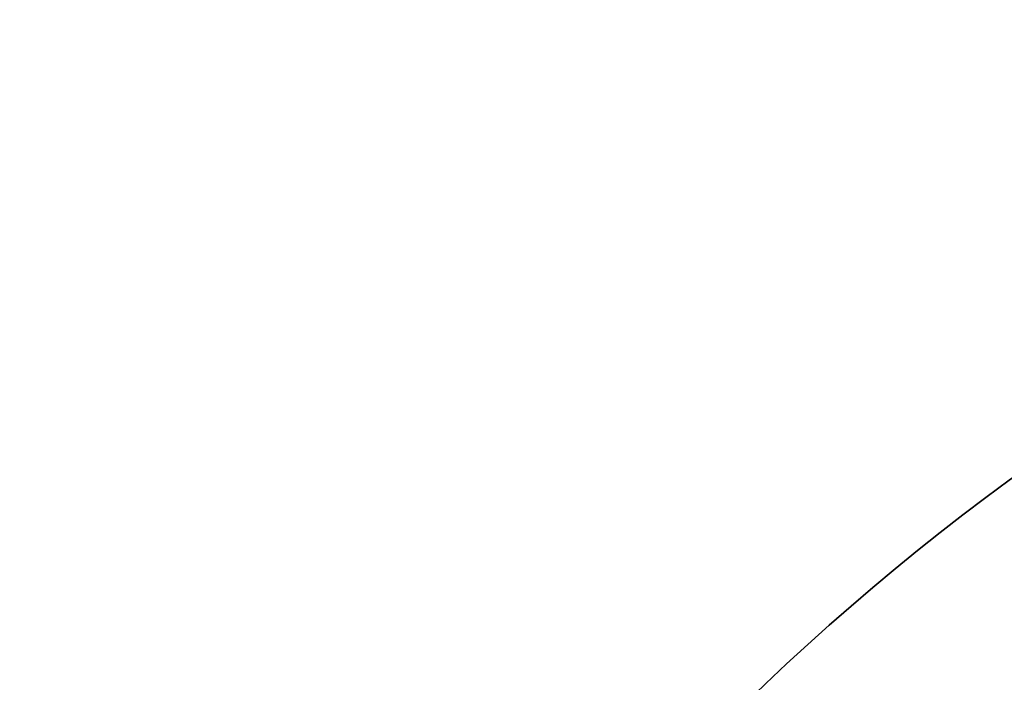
# Model space of a CAD drawing. Header units: centimetres. Extents: x -10.1 to 10.1, y -10.1 to 10.1.
# Tile 211 of 256: x -10.1 to -5.9, y 7.3 to 10.1. Entities that reach past the tile are written whole.
import ezdxf

# ---------------------------------------------------------------- set-up
doc = ezdxf.new("R2010")
doc.units = ezdxf.units.CM
doc.layers.add('Default', color=7, linetype='Continuous', true_color=0x000000)

msp = doc.modelspace()

# ---------------------------------------------------------------- linework, layer by layer
at = {"layer": 'Default', "extrusion": (0, 0, -1)}
for centre, radius, start, end in [((0, 0, -0.1), 10.05, 0, 180), ((0, 0, 0.3), 10.05, 0, 180), ((0, 0, 0.6), 8.5, 270, 90), ((0, 0, 0.15), 8.5, 270, 90), ((0, 0, 0.375), 8.5, 270, 90)]:
    msp.add_arc(centre, radius, start, end, dxfattribs=at)
at = {"layer": 'Default'}
msp.add_arc((0, 0, -0.7), 10.05, 0, 180, dxfattribs=at)

doc.saveas('drawing.dxf')
